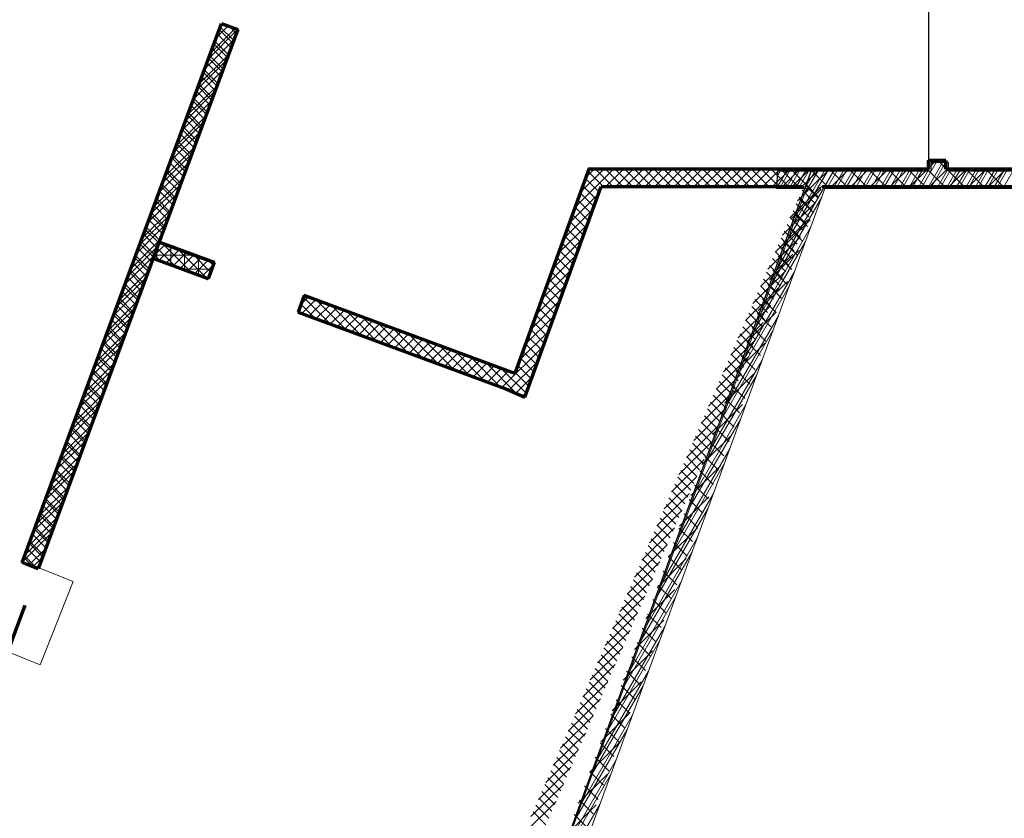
# Model space of a CAD drawing. Header units: millimetres. Extents: x 98667 to 994031, y -2704 to 533009.
# Tile 221 of 256: x 636880 to 648182, y 421951 to 431122. Entities that reach past the tile are written whole.
import ezdxf

# ---------------------------------------------------------------- set-up
doc = ezdxf.new("R2010")
doc.units = ezdxf.units.MM
for name, pattern in [('AP03000E0$0$HIDDEN', [9.525, 6.35, -3.175]), ('AP03000E0$0$HIDDENX2', [19.05, 12.7, -6.35]), ('sp00000g0$0$CENTER', [50.8, 31.75, -6.35, 6.35, -6.35])]:
    doc.linetypes.add(name, pattern=pattern)
doc.layers.add('0 COMMERCIAL RETAIL', color=7, linetype='Continuous', lineweight=0, true_color=0xff6bff)
doc.layers.add('0_LOUNGES', color=7, linetype='Continuous', true_color=0xfac800)
for name, color, linetype, lineweight in [('A-WALL-FNSH', 1, 'Continuous', 15), ('A-WALL-FULL', 6, 'Continuous', 70), ('A-WALL-PATT', 5, 'Continuous', 15), ('AP03000E0$0$A-FLOR-EDGE', 1, 'AP03000E0$0$HIDDENX2', 15), ('AP03000E0$0$A-WALL-FNSH', 1, 'Continuous', 15)]:
    doc.layers.add(name, color=color, linetype=linetype, lineweight=lineweight)
for name, color, linetype in [('A-WALL-PATT-50', 5, 'Continuous'), ('EX WALLS', 20, 'Continuous'), ('sp00000g0$0$S-GRID', 1, 'sp00000g0$0$CENTER')]:
    doc.layers.add(name, color=color, linetype=linetype)
doc.layers.add('AP03000E0$0$A-Slab Edge Guide', color=55, linetype='Continuous', lineweight=15, plot=False)

msp = doc.modelspace()

# ---------------------------------------------------------------- linework, layer by layer
at = {"color": 251}
msp.add_line((645571, 429182, 0), (645582, 429382, 0), dxfattribs=at)
msp.add_line((645571, 429182, 0), (645582, 429382, 0), dxfattribs=at)
at = {"layer": '0 COMMERCIAL RETAIL', "color": 251}
for p, q in [((642044, 418023, 0), (646123, 429182, 0)), ((646123, 429182, 0), (649299, 429182, 0))]:
    msp.add_line(p, q, dxfattribs=at)
at = {"layer": '0_LOUNGES', "color": 251, "extrusion": (-9.9569e-08, 8.03241e-09, 1)}
for p, q in [((647314, 429402, 0), (647314, 432161, 0)), ((641855, 418112, 0), (645974, 429402, 0)), ((645974, 429402, 0), (647314, 429402, 0))]:
    msp.add_line(p, q, dxfattribs=at)
msp.add_arc((459025, 494954, 0), 179716, 329.50357, 357.20966, dxfattribs=at)
at = {"layer": 'A-WALL-FNSH', "color": 251, "linetype": 'ByBlock'}
for p, q in [((647312, 429506), (647297, 429506)), ((647297, 429422), (647297, 429506)), ((647527, 429506), (647527, 429421)), ((642555, 427077), (643404, 429421)), ((643404, 429421), (647297, 429422)), ((647527, 429421), (650187, 429421)), ((638486, 428583), (639119, 428348)), ((639039, 428133), (638423, 428360)), ((639113, 428334), (639119, 428348)), ((639039, 428133), (639044, 428147)), ((640145, 427953), (640150, 427967)), ((640150, 427967), (642555, 427077)), ((640076, 427765), (640071, 427751)), ((642475, 426862), (640071, 427751)), ((637120, 424821), (637495, 424672)), ((637495, 424672), (637114, 423714)), ((637114, 423714), (636755, 423857))]:
    msp.add_line(p, q, dxfattribs=at)
at = {"layer": 'A-WALL-FULL', "color": 251}
for p, q in [((636907, 424889), (639196, 431078)), ((639196, 431078), (639383, 431009)), ((639383, 431009), (637092, 424815)), ((647512, 429506), (647312, 429506)), ((647312, 429506), (647312, 429406)), ((647512, 429406), (647512, 429506)), ((643414, 429406), (642564, 427058)), ((647312, 429406), (643414, 429406)), ((650198, 429406), (647512, 429406)), ((642677, 426788), (643555, 429206)), ((643555, 429206), (645878, 429206)), ((646091, 429206), (650198, 429206)), ((638411, 428381), (638481, 428568)), ((638481, 428568), (639113, 428334)), ((639044, 428147), (638411, 428381)), ((639113, 428334), (639044, 428147)), ((640145, 427953), (640076, 427765)), ((642564, 427058), (640145, 427953)), ((640076, 427765), (642462, 426883)), ((642462, 426883), (642677, 426788)), ((637092, 424815), (636907, 424889)), ((636938, 424394, 0), (636667, 423663, 0))]:
    msp.add_line(p, q, dxfattribs=at)
at = {"layer": 'A-WALL-FULL', "color": 251, "linetype": 'ByBlock'}
for p, q in [((638411, 428381), (638481, 428568)), ((638481, 428568), (639113, 428334)), ((639044, 428147), (638411, 428381)), ((639113, 428334), (639044, 428147))]:
    msp.add_line(p, q, dxfattribs=at)
at = {"layer": 'A-WALL-PATT', "color": 251, "linetype": 'Continuous'}
for p, q in [((639218, 431070), (639178, 431030)), ((639382, 431009), (639046, 430674)), ((639326, 430853), (639170, 431009)), ((639265, 430689), (639109, 430845)), ((639253, 430656), (638914, 430318)), ((639205, 430525), (639049, 430681)), ((639144, 430361), (638988, 430517)), ((639121, 430300), (638783, 429961)), ((639083, 430198), (638928, 430353)), ((639023, 430034), (638867, 430189)), ((638989, 429944), (638651, 429605)), ((638962, 429870), (638806, 430025)), ((638901, 429706), (638746, 429862)), ((638841, 429542), (638685, 429698)), ((638858, 429587), (638519, 429249)), ((638780, 429378), (638625, 429534)), ((647312, 429418), (647400, 429506)), ((647512, 429415), (647421, 429506)), ((638720, 429214), (638564, 429370)), ((643254, 428965), (643698, 429406)), ((643381, 429315), (643473, 429406)), ((643690, 429206), (643491, 429406)), ((643914, 429206), (643715, 429406)), ((643722, 429206), (643923, 429406)), ((644137, 429206), (643939, 429406)), ((643947, 429206), (644148, 429406)), ((644361, 429206), (644162, 429406)), ((644172, 429206), (644373, 429406)), ((644585, 429206), (644386, 429406)), ((644397, 429206), (644598, 429406)), ((644809, 429206), (644610, 429406)), ((644622, 429206), (644823, 429406)), ((645033, 429206), (644834, 429406)), ((644847, 429206), (645048, 429406)), ((645257, 429206), (645058, 429406)), ((645072, 429206), (645274, 429406)), ((645481, 429206), (645282, 429406)), ((645298, 429206), (645499, 429406)), ((645705, 429206), (645506, 429406)), ((645523, 429206), (645724, 429406)), ((645929, 429206), (645730, 429406)), ((645748, 429206), (645949, 429406)), ((646152, 429206), (645954, 429406)), ((645973, 429206), (646174, 429406)), ((646376, 429206), (646177, 429406)), ((646198, 429206), (646399, 429406)), ((646600, 429206), (646401, 429406)), ((646423, 429206), (646624, 429406)), ((646824, 429206), (646625, 429406)), ((646648, 429206), (646849, 429406)), ((647048, 429206), (646849, 429406)), ((646873, 429206), (647075, 429406)), ((647272, 429206), (647073, 429406)), ((647099, 429206), (647300, 429406)), ((647496, 429206), (647297, 429406)), ((647324, 429206), (647525, 429406)), ((647720, 429206), (647521, 429406)), ((647549, 429206), (647750, 429406)), ((647944, 429206), (647745, 429406)), ((647774, 429206), (647975, 429406)), ((648168, 429206), (647969, 429406)), ((647999, 429206), (648200, 429406)), ((643531, 429140), (643375, 429298)), ((638726, 429231), (638387, 428893)), ((638659, 429050), (638503, 429206)), ((645745, 428842), (646081, 429177)), ((645874, 429195), (645885, 429206)), ((646043, 429075), (645912, 429206)), ((638598, 428887), (638443, 429042)), ((643471, 428975), (643315, 429133)), ((645983, 428910), (645827, 429066)), ((643128, 428615), (643461, 428947)), ((643412, 428810), (643255, 428968)), ((638594, 428875), (638256, 428536)), ((638538, 428723), (638382, 428878)), ((645616, 428488), (645952, 428824)), ((645923, 428746), (645767, 428902)), ((638477, 428559), (638322, 428714)), ((643352, 428646), (643195, 428803)), ((645863, 428581), (645707, 428737)), ((643001, 428265), (643334, 428597)), ((643292, 428481), (643136, 428638)), ((638462, 428518), (638124, 428180)), ((638416, 428395), (638261, 428550)), ((638455, 428365), (638456, 428501)), ((638614, 428306), (638615, 428519)), ((643232, 428316), (643076, 428473)), ((645487, 428135), (645823, 428470)), ((645803, 428417), (645647, 428573)), ((638356, 428231), (638200, 428387)), ((638891, 428417), (638425, 428418)), ((638773, 428247), (638773, 428460)), ((638931, 428189), (638932, 428402)), ((645743, 428252), (645587, 428408)), ((639085, 428258), (638742, 428258)), ((639090, 428271), (639090, 428343)), ((642874, 427916), (643206, 428246)), ((643172, 428151), (643016, 428308)), ((645683, 428088), (645527, 428244)), ((638330, 428162), (637992, 427824)), ((638295, 428067), (638140, 428223)), ((643112, 427986), (642956, 428143)), ((638235, 427903), (638079, 428059)), ((645358, 427781), (645693, 428116)), ((645623, 427923), (645467, 428080)), ((640107, 427851), (640192, 427935)), ((640622, 427563), (640287, 427900)), ((643052, 427821), (642897, 427978)), ((645563, 427759), (645407, 427915)), ((638198, 427806), (637861, 427468)), ((638174, 427739), (638018, 427895)), ((640268, 427694), (640109, 427854)), ((640200, 427719), (640357, 427875)), ((640364, 427658), (640521, 427814)), ((642747, 427566), (643079, 427896)), ((642992, 427656), (642837, 427813)), ((638113, 427575), (637958, 427731)), ((640528, 427598), (640685, 427753)), ((640976, 427432), (640641, 427769)), ((640692, 427537), (640849, 427692)), ((645229, 427427), (645564, 427763)), ((645503, 427595), (645347, 427751)), ((638053, 427412), (637897, 427567)), ((640857, 427476), (641013, 427632)), ((641331, 427301), (640995, 427638)), ((641021, 427416), (641177, 427571)), ((642932, 427491), (642777, 427647)), ((645443, 427430), (645287, 427586)), ((638067, 427449), (637729, 427111)), ((641185, 427355), (641341, 427510)), ((641685, 427170), (641349, 427507)), ((641349, 427294), (641505, 427450)), ((642621, 427216), (642952, 427545)), ((642872, 427326), (642717, 427482)), ((637992, 427248), (637837, 427403)), ((641513, 427233), (641669, 427389)), ((642039, 427039), (641703, 427376)), ((645100, 427074), (645435, 427409)), ((645383, 427266), (645227, 427422)), ((637931, 427084), (637776, 427239)), ((641677, 427173), (641833, 427328)), ((641841, 427112), (641997, 427268)), ((642393, 426908), (642058, 427245)), ((642812, 427162), (642657, 427317)), ((645323, 427101), (645167, 427257)), ((642005, 427051), (642162, 427207)), ((642169, 426991), (642326, 427146)), ((642693, 426832), (642412, 427114)), ((642496, 426868), (642824, 427194)), ((642753, 426997), (642598, 427152)), ((637935, 427093), (637597, 426755)), ((637871, 426920), (637715, 427075)), ((642333, 426930), (642490, 427085)), ((644971, 426720), (645306, 427055)), ((645263, 426937), (645107, 427093)), ((637810, 426756), (637655, 426911)), ((645203, 426772), (645047, 426928)), ((642652, 426799), (642697, 426844)), ((637803, 426737), (637465, 426399)), ((637750, 426592), (637594, 426748)), ((644841, 426366), (645177, 426702)), ((645143, 426608), (644987, 426764)), ((637689, 426428), (637534, 426584)), ((645083, 426443), (644927, 426599)), ((645023, 426279), (644866, 426435)), ((637671, 426380), (637334, 426043)), ((637628, 426264), (637473, 426420)), ((644712, 426013), (645048, 426348)), ((637568, 426101), (637412, 426256)), ((644962, 426114), (644806, 426271)), ((637507, 425937), (637352, 426092)), ((644902, 425950), (644746, 426106)), ((637539, 426024), (637202, 425686)), ((644583, 425659), (644919, 425995)), ((637446, 425773), (637291, 425928)), ((644842, 425786), (644686, 425942)), ((637386, 425609), (637231, 425764)), ((644782, 425621), (644626, 425777)), ((637408, 425668), (637070, 425330)), ((644454, 425305), (644790, 425641)), ((637325, 425445), (637170, 425600)), ((644722, 425457), (644566, 425613)), ((637265, 425281), (637109, 425436)), ((644662, 425292), (644506, 425448)), ((637276, 425311), (636938, 424974)), ((637204, 425117), (637049, 425272)), ((644325, 424952), (644660, 425287)), ((644602, 425128), (644446, 425284)), ((637143, 424953), (636988, 425109)), ((644542, 424963), (644386, 425119)), ((637033, 424839), (636928, 424945)), ((637144, 424955), (637029, 424840)), ((644196, 424598), (644531, 424934)), ((644482, 424799), (644326, 424955)), ((644422, 424634), (644266, 424790)), ((644362, 424470), (644206, 424626)), ((644067, 424245), (644402, 424580)), ((644302, 424305), (644146, 424462)), ((644242, 424141), (644086, 424297)), ((643938, 423891), (644273, 424226)), ((644182, 423977), (644026, 424133)), ((644122, 423812), (643966, 423968)), ((643808, 423537), (644144, 423873)), ((644062, 423648), (643906, 423804)), ((644002, 423483), (643846, 423639)), ((643679, 423184), (644015, 423519)), ((643942, 423319), (643786, 423475)), ((643882, 423154), (643726, 423310)), ((643550, 422830), (643886, 423165)), ((643821, 422990), (643665, 423146)), ((643761, 422825), (643605, 422981)), ((643701, 422661), (643545, 422817)), ((643421, 422476), (643756, 422812)), ((643641, 422496), (643485, 422652)), ((643581, 422332), (643425, 422488)), ((643292, 422123), (643627, 422458)), ((643521, 422168), (643365, 422324)), ((643461, 422003), (643305, 422159)), ((643163, 421769), (643498, 422105)), ((643401, 421839), (643245, 421995))]:
    msp.add_line(p, q, dxfattribs=at)
at = {"layer": 'A-WALL-PATT', "color": 251, "linetype": 'Continuous', "lineweight": 20}
for p, q in [((647299, 429182, 0), (647472, 429482, 0)), ((647299, 429182, 0), (647472, 429482, 0)), ((647335, 429182, 0), (647508, 429482, 0)), ((647335, 429182, 0), (647508, 429482, 0)), ((647343, 429447, 0), (647364, 429482, 0)), ((647343, 429384, 0), (647400, 429482, 0)), ((647343, 429447, 0), (647364, 429482, 0)), ((647343, 429384, 0), (647400, 429482, 0)), ((645569, 428249, 0), (646223, 429382, 0)), ((645569, 428249, 0), (646223, 429382, 0)), ((645571, 429191, 0), (645682, 429382, 0)), ((645571, 429191, 0), (645682, 429382, 0)), ((645579, 429330, 0), (645610, 429382, 0)), ((645579, 429330, 0), (645610, 429382, 0)), ((645603, 429182, 0), (645718, 429382, 0)), ((645603, 429182, 0), (645718, 429382, 0)), ((645675, 429182, 0), (645790, 429382, 0)), ((645675, 429182, 0), (645790, 429382, 0)), ((645693, 428589, 0), (646151, 429382, 0)), ((645693, 428589, 0), (646151, 429382, 0)), ((645711, 429182, 0), (645826, 429382, 0)), ((645711, 429182, 0), (645826, 429382, 0)), ((645755, 428759, 0), (646115, 429382, 0)), ((645755, 428759, 0), (646115, 429382, 0)), ((645783, 429182, 0), (645899, 429382, 0)), ((645783, 429182, 0), (645899, 429382, 0)), ((645819, 429182, 0), (645935, 429382, 0)), ((645819, 429182, 0), (645935, 429382, 0)), ((645879, 429099, 0), (646043, 429382, 0)), ((645879, 429099, 0), (646043, 429382, 0)), ((645891, 429182, 0), (646007, 429382, 0)), ((645891, 429182, 0), (646007, 429382, 0)), ((646144, 429182, 0), (646259, 429382, 0)), ((646144, 429182, 0), (646259, 429382, 0)), ((646216, 429182, 0), (646332, 429382, 0)), ((646216, 429182, 0), (646332, 429382, 0)), ((646252, 429182, 0), (646368, 429382, 0)), ((646252, 429182, 0), (646368, 429382, 0)), ((646324, 429182, 0), (646440, 429382, 0)), ((646324, 429182, 0), (646440, 429382, 0)), ((646360, 429182, 0), (646476, 429382, 0)), ((646360, 429182, 0), (646476, 429382, 0)), ((646433, 429182, 0), (646548, 429382, 0)), ((646433, 429182, 0), (646548, 429382, 0)), ((646469, 429182, 0), (646584, 429382, 0)), ((646469, 429182, 0), (646584, 429382, 0)), ((646541, 429182, 0), (646656, 429382, 0)), ((646541, 429182, 0), (646656, 429382, 0)), ((646577, 429182, 0), (646692, 429382, 0)), ((646577, 429182, 0), (646692, 429382, 0)), ((646649, 429182, 0), (646765, 429382, 0)), ((646649, 429182, 0), (646765, 429382, 0)), ((646685, 429182, 0), (646801, 429382, 0)), ((646685, 429182, 0), (646801, 429382, 0)), ((646757, 429182, 0), (646873, 429382, 0)), ((646757, 429182, 0), (646873, 429382, 0)), ((646793, 429182, 0), (646909, 429382, 0)), ((646793, 429182, 0), (646909, 429382, 0)), ((646866, 429182, 0), (646981, 429382, 0)), ((646866, 429182, 0), (646981, 429382, 0)), ((646902, 429182, 0), (647017, 429382, 0)), ((646902, 429182, 0), (647017, 429382, 0)), ((646974, 429182, 0), (647089, 429382, 0)), ((646974, 429182, 0), (647089, 429382, 0)), ((647010, 429182, 0), (647125, 429382, 0)), ((647010, 429182, 0), (647125, 429382, 0)), ((647082, 429182, 0), (647198, 429382, 0)), ((647082, 429182, 0), (647198, 429382, 0)), ((647118, 429182, 0), (647234, 429382, 0)), ((647118, 429182, 0), (647234, 429382, 0)), ((647190, 429182, 0), (647306, 429382, 0)), ((647190, 429182, 0), (647306, 429382, 0)), ((647226, 429182, 0), (647342, 429382, 0)), ((647226, 429182, 0), (647342, 429382, 0)), ((647407, 429182, 0), (647543, 429418, 0)), ((647407, 429182, 0), (647543, 429418, 0)), ((647443, 429182, 0), (647558, 429382, 0)), ((647443, 429182, 0), (647558, 429382, 0)), ((647515, 429182, 0), (647631, 429382, 0)), ((647515, 429182, 0), (647631, 429382, 0)), ((647551, 429182, 0), (647667, 429382, 0)), ((647551, 429182, 0), (647667, 429382, 0)), ((647623, 429182, 0), (647739, 429382, 0)), ((647623, 429182, 0), (647739, 429382, 0)), ((647659, 429182, 0), (647775, 429382, 0)), ((647659, 429182, 0), (647775, 429382, 0)), ((647732, 429182, 0), (647847, 429382, 0)), ((647732, 429182, 0), (647847, 429382, 0)), ((647768, 429182, 0), (647883, 429382, 0)), ((647768, 429182, 0), (647883, 429382, 0)), ((647840, 429182, 0), (647955, 429382, 0)), ((647840, 429182, 0), (647955, 429382, 0)), ((647876, 429182, 0), (647991, 429382, 0)), ((647876, 429182, 0), (647991, 429382, 0)), ((647948, 429182, 0), (648064, 429382, 0)), ((647948, 429182, 0), (648064, 429382, 0)), ((647984, 429182, 0), (648100, 429382, 0)), ((647984, 429182, 0), (648100, 429382, 0)), ((648056, 429182, 0), (648172, 429382, 0)), ((648056, 429182, 0), (648172, 429382, 0)), ((648092, 429182, 0), (648208, 429382, 0)), ((648092, 429182, 0), (648208, 429382, 0)), ((648165, 429182, 0), (648280, 429382, 0)), ((648165, 429182, 0), (648280, 429382, 0)), ((645506, 428079, 0), (646086, 429083, 0)), ((645506, 428079, 0), (646086, 429083, 0)), ((645382, 427739, 0), (645962, 428743, 0)), ((645382, 427739, 0), (645962, 428743, 0)), ((645320, 427569, 0), (645900, 428573, 0)), ((645320, 427569, 0), (645900, 428573, 0)), ((645196, 427229, 0), (645776, 428233, 0)), ((645196, 427229, 0), (645776, 428233, 0)), ((645134, 427059, 0), (645713, 428063, 0)), ((645134, 427059, 0), (645713, 428063, 0)), ((645009, 426719, 0), (645589, 427723, 0)), ((645009, 426719, 0), (645589, 427723, 0)), ((644947, 426549, 0), (645527, 427552, 0)), ((644947, 426549, 0), (645527, 427552, 0)), ((644823, 426209, 0), (645403, 427212, 0)), ((644823, 426209, 0), (645403, 427212, 0)), ((644761, 426039, 0), (645341, 427042, 0)), ((644761, 426039, 0), (645341, 427042, 0)), ((644636, 425699, 0), (645216, 426702, 0)), ((644636, 425699, 0), (645216, 426702, 0)), ((644574, 425529, 0), (645154, 426532, 0)), ((644574, 425529, 0), (645154, 426532, 0)), ((644450, 425189, 0), (645030, 426192, 0)), ((644450, 425189, 0), (645030, 426192, 0)), ((644388, 425019, 0), (644968, 426022, 0)), ((644388, 425019, 0), (644968, 426022, 0)), ((644264, 424679, 0), (644843, 425682, 0)), ((644264, 424679, 0), (644843, 425682, 0)), ((644201, 424509, 0), (644781, 425512, 0)), ((644201, 424509, 0), (644781, 425512, 0)), ((644077, 424168, 0), (644657, 425172, 0)), ((644077, 424168, 0), (644657, 425172, 0)), ((644015, 423998, 0), (644595, 425002, 0)), ((644015, 423998, 0), (644595, 425002, 0)), ((643891, 423658, 0), (644470, 424662, 0)), ((643891, 423658, 0), (644470, 424662, 0)), ((643829, 423488, 0), (644408, 424492, 0)), ((643829, 423488, 0), (644408, 424492, 0)), ((643704, 423148, 0), (644284, 424152, 0)), ((643704, 423148, 0), (644284, 424152, 0)), ((643642, 422978, 0), (644222, 423982, 0)), ((643642, 422978, 0), (644222, 423982, 0)), ((643518, 422638, 0), (644098, 423642, 0)), ((643518, 422638, 0), (644098, 423642, 0)), ((643456, 422468, 0), (644035, 423472, 0)), ((643456, 422468, 0), (644035, 423472, 0)), ((643331, 422128, 0), (643911, 423132, 0)), ((643331, 422128, 0), (643911, 423132, 0)), ((643269, 421958, 0), (643849, 422962, 0)), ((643269, 421958, 0), (643849, 422962, 0)), ((643145, 421618, 0), (643725, 422621, 0)), ((643145, 421618, 0), (643725, 422621, 0)), ((643083, 421448, 0), (643663, 422451, 0)), ((643083, 421448, 0), (643663, 422451, 0)), ((642959, 421108, 0), (643538, 422111, 0)), ((642959, 421108, 0), (643538, 422111, 0))]:
    msp.add_line(p, q, dxfattribs=at)
at = {"layer": 'A-WALL-PATT', "color": 251, "lineweight": 0}
for p, q in [((642044, 418023, 0), (646123, 429182, 0)), ((642044, 418023, 0), (646123, 429182, 0)), ((646123, 429182, 0), (647690, 429182, 0)), ((646123, 429182, 0), (647690, 429182, 0))]:
    msp.add_line(p, q, dxfattribs=at)
at = {"layer": 'A-WALL-PATT-50', "color": 251, "linetype": 'Continuous'}
for p, q in [((639069, 430736), (639354, 431020)), ((639135, 430913), (639272, 431050)), ((639306, 430800), (639151, 430956)), ((639337, 430882), (639181, 431038)), ((639367, 430964), (639287, 431044)), ((639004, 430559), (639341, 430895)), ((639276, 430718), (639120, 430874)), ((639245, 430636), (639090, 430792)), ((638938, 430382), (639276, 430718)), ((639185, 430472), (639029, 430628)), ((639215, 430554), (639060, 430710)), ((638873, 430205), (639210, 430541)), ((639154, 430390), (638999, 430546)), ((639124, 430308), (638969, 430464)), ((638807, 430028), (639145, 430364)), ((639063, 430143), (638908, 430300)), ((639094, 430226), (638938, 430382)), ((638742, 429851), (639079, 430187)), ((639033, 430061), (638878, 430218)), ((638972, 429897), (638817, 430054)), ((639003, 429979), (638847, 430136)), ((638676, 429674), (639014, 430009)), ((638942, 429815), (638786, 429972)), ((638611, 429497), (638948, 429832)), ((638912, 429733), (638756, 429890)), ((638851, 429569), (638695, 429725)), ((638881, 429651), (638726, 429808)), ((638545, 429320), (638883, 429655)), ((638821, 429487), (638665, 429643)), ((638790, 429405), (638635, 429561)), ((647300, 429406), (647400, 429506)), ((647521, 429406), (647421, 429506)), ((638480, 429143), (638817, 429478)), ((638729, 429241), (638574, 429397)), ((638760, 429323), (638604, 429479)), ((643254, 428965), (643698, 429406)), ((643318, 429140), (643585, 429406)), ((643381, 429315), (643473, 429406)), ((643578, 429206), (643405, 429380)), ((643690, 429206), (643491, 429406)), ((643802, 429206), (643603, 429406)), ((643609, 429206), (643810, 429406)), ((643914, 429206), (643715, 429406)), ((643722, 429206), (643923, 429406)), ((644026, 429206), (643827, 429406)), ((643834, 429206), (644035, 429406)), ((644137, 429206), (643939, 429406)), ((643947, 429206), (644148, 429406)), ((644249, 429206), (644051, 429406)), ((644059, 429206), (644260, 429406)), ((644361, 429206), (644162, 429406)), ((644172, 429206), (644373, 429406)), ((644473, 429206), (644274, 429406)), ((644284, 429206), (644486, 429406)), ((644585, 429206), (644386, 429406)), ((644397, 429206), (644598, 429406)), ((644697, 429206), (644498, 429406)), ((644510, 429206), (644711, 429406)), ((644809, 429206), (644610, 429406)), ((644622, 429206), (644823, 429406)), ((644921, 429206), (644722, 429406)), ((644735, 429206), (644936, 429406)), ((645033, 429206), (644834, 429406)), ((644847, 429206), (645048, 429406)), ((645145, 429206), (644946, 429406)), ((644960, 429206), (645161, 429406)), ((645257, 429206), (645058, 429406)), ((645072, 429206), (645274, 429406)), ((645369, 429206), (645170, 429406)), ((645185, 429206), (645386, 429406)), ((645481, 429206), (645282, 429406)), ((645298, 429206), (645499, 429406)), ((645593, 429206), (645394, 429406)), ((645410, 429206), (645611, 429406)), ((645705, 429206), (645506, 429406)), ((645523, 429206), (645724, 429406)), ((645817, 429206), (645618, 429406)), ((645635, 429206), (645836, 429406)), ((645748, 429206), (645949, 429406)), ((645860, 429206), (646061, 429406)), ((638414, 428966), (638752, 429301)), ((638699, 429159), (638544, 429315)), ((643531, 429140), (643375, 429298)), ((638638, 428995), (638483, 429151)), ((638669, 429077), (638513, 429233)), ((643501, 429058), (643345, 429215)), ((645722, 428845), (646085, 429206)), ((645807, 429041), (645973, 429206)), ((646008, 429014), (645860, 429163)), ((646042, 429092), (645929, 429206)), ((646076, 429171), (646041, 429206)), ((638349, 428789), (638686, 429124)), ((638608, 428913), (638453, 429069)), ((643191, 428790), (643525, 429122)), ((643442, 428893), (643285, 429050)), ((643471, 428975), (643315, 429133)), ((645974, 428935), (645826, 429084)), ((638284, 428612), (638621, 428947)), ((638578, 428831), (638422, 428987)), ((643128, 428615), (643461, 428947)), ((643412, 428810), (643255, 428968)), ((645637, 428648), (646011, 429020)), ((645906, 428778), (645758, 428928)), ((645940, 428857), (645792, 429006)), ((638517, 428667), (638362, 428823)), ((638547, 428749), (638392, 428905)), ((643382, 428728), (643225, 428885)), ((645552, 428452), (645926, 428824)), ((645872, 428700), (645724, 428849)), ((638218, 428435), (638555, 428770)), ((638487, 428585), (638331, 428741)), ((643064, 428440), (643398, 428772)), ((643322, 428563), (643166, 428720)), ((643352, 428646), (643195, 428803)), ((645805, 428543), (645656, 428692)), ((645839, 428621), (645690, 428771)), ((638153, 428257), (638490, 428593)), ((638456, 428503), (638301, 428659)), ((643001, 428265), (643334, 428597)), ((643292, 428481), (643136, 428638)), ((645467, 428256), (645841, 428627)), ((645771, 428464), (645622, 428614)), ((638396, 428339), (638240, 428495)), ((638426, 428421), (638271, 428577)), ((638424, 428415), (638551, 428542)), ((638674, 428284), (638456, 428503)), ((638477, 428356), (638634, 428512)), ((638851, 428218), (638516, 428555)), ((638559, 428326), (638716, 428482)), ((639028, 428153), (638693, 428490)), ((643232, 428316), (643076, 428473)), ((643262, 428398), (643106, 428555)), ((645737, 428386), (645588, 428535)), ((638087, 428080), (638424, 428416)), ((638365, 428256), (638210, 428413)), ((638497, 428349), (638426, 428421)), ((638641, 428296), (638798, 428451)), ((638723, 428265), (638880, 428421)), ((638805, 428235), (638962, 428390)), ((639072, 428221), (638870, 428424)), ((638887, 428205), (639044, 428360)), ((639102, 428304), (639047, 428359)), ((642938, 428090), (643270, 428421)), ((643202, 428233), (643046, 428390)), ((645382, 428059), (645756, 428431)), ((645669, 428229), (645520, 428378)), ((645703, 428308), (645554, 428457)), ((638022, 427903), (638359, 428238)), ((638305, 428092), (638149, 428249)), ((638335, 428174), (638180, 428331)), ((638970, 428174), (639104, 428308)), ((642874, 427916), (643206, 428246)), ((643172, 428151), (643016, 428308)), ((645635, 428151), (645487, 428300)), ((638274, 428010), (638119, 428166)), ((643112, 427986), (642956, 428143)), ((643142, 428068), (642986, 428225)), ((645297, 427863), (645671, 428234)), ((645567, 427994), (645419, 428143)), ((645601, 428072), (645453, 428222)), ((637956, 427726), (638293, 428061)), ((638244, 427928), (638089, 428084)), ((642811, 427741), (643143, 428071)), ((643082, 427904), (642926, 428060)), ((645212, 427666), (645586, 428038)), ((645533, 427915), (645385, 428065)), ((638183, 427764), (638028, 427920)), ((638214, 427846), (638058, 428002)), ((640107, 427851), (640192, 427935)), ((640118, 427749), (640274, 427905)), ((640445, 427629), (640139, 427936)), ((640622, 427563), (640287, 427900)), ((643052, 427821), (642897, 427978)), ((645465, 427758), (645317, 427908)), ((645499, 427837), (645351, 427986)), ((637891, 427549), (638228, 427884)), ((638153, 427682), (637998, 427838)), ((640268, 427694), (640109, 427854)), ((640200, 427719), (640357, 427875)), ((640282, 427689), (640439, 427844)), ((640364, 427658), (640521, 427814)), ((640799, 427497), (640464, 427835)), ((642747, 427566), (643079, 427896)), ((642992, 427656), (642837, 427813)), ((643022, 427739), (642867, 427895)), ((645128, 427470), (645501, 427841)), ((645431, 427680), (645283, 427829)), ((637825, 427372), (638162, 427707)), ((638092, 427518), (637937, 427674)), ((638122, 427600), (637967, 427756)), ((640091, 427760), (640078, 427772)), ((640446, 427628), (640603, 427783)), ((640528, 427598), (640685, 427753)), ((640610, 427567), (640767, 427723)), ((640976, 427432), (640641, 427769)), ((640692, 427537), (640849, 427692)), ((641153, 427366), (640818, 427704)), ((642684, 427391), (643015, 427720)), ((642962, 427574), (642807, 427730)), ((645397, 427602), (645249, 427751)), ((638062, 427436), (637907, 427592)), ((640775, 427507), (640931, 427662)), ((640857, 427476), (641013, 427632)), ((640939, 427446), (641095, 427601)), ((641331, 427301), (640995, 427638)), ((641021, 427416), (641177, 427571)), ((641508, 427235), (641172, 427573)), ((642902, 427409), (642747, 427565)), ((642932, 427491), (642777, 427647)), ((645043, 427273), (645416, 427645)), ((645330, 427445), (645181, 427594)), ((645364, 427523), (645215, 427672)), ((637760, 427195), (638097, 427530)), ((638031, 427354), (637876, 427510)), ((641103, 427385), (641259, 427541)), ((641185, 427355), (641341, 427510)), ((641267, 427325), (641423, 427480)), ((641685, 427170), (641349, 427507)), ((641349, 427294), (641505, 427450)), ((642621, 427216), (642952, 427545)), ((642872, 427326), (642717, 427482)), ((644958, 427077), (645331, 427449)), ((645296, 427366), (645147, 427515)), ((637694, 427018), (638031, 427353)), ((637971, 427190), (637815, 427346)), ((638001, 427272), (637846, 427428)), ((641431, 427264), (641587, 427419)), ((641513, 427233), (641669, 427389)), ((641862, 427104), (641526, 427442)), ((641595, 427203), (641751, 427359)), ((642039, 427039), (641703, 427376)), ((642415, 426900), (642888, 427370)), ((642842, 427244), (642687, 427400)), ((645228, 427209), (645079, 427359)), ((645262, 427288), (645113, 427437)), ((637940, 427108), (637785, 427264)), ((641677, 427173), (641833, 427328)), ((641759, 427142), (641915, 427298)), ((641841, 427112), (641997, 427268)), ((642216, 426973), (641881, 427311)), ((641923, 427082), (642079, 427237)), ((642393, 426908), (642058, 427245)), ((642783, 427079), (642628, 427235)), ((642812, 427162), (642657, 427317)), ((644873, 426881), (645246, 427252)), ((645194, 427131), (645045, 427280)), ((637629, 426841), (637966, 427176)), ((637910, 427026), (637755, 427182)), ((642005, 427051), (642162, 427207)), ((642087, 427021), (642244, 427176)), ((642169, 426991), (642326, 427146)), ((642583, 426829), (642235, 427180)), ((642251, 426960), (642408, 427116)), ((642693, 426832), (642412, 427114)), ((642496, 426868), (642824, 427194)), ((642753, 426997), (642598, 427152)), ((645126, 426974), (644978, 427123)), ((645160, 427052), (645012, 427202)), ((637563, 426664), (637900, 426999)), ((637849, 426862), (637694, 427018)), ((637880, 426944), (637724, 427100)), ((642333, 426930), (642490, 427085)), ((642723, 426914), (642568, 427070)), ((642574, 426833), (642761, 427019)), ((644788, 426684), (645161, 427056)), ((645092, 426896), (644944, 427045)), ((637819, 426780), (637664, 426936)), ((645024, 426739), (644876, 426888)), ((645058, 426817), (644910, 426966)), ((637498, 426487), (637834, 426822)), ((637758, 426616), (637603, 426772)), ((637789, 426698), (637633, 426854)), ((642652, 426799), (642697, 426844)), ((644703, 426488), (645076, 426859)), ((644990, 426660), (644842, 426809)), ((637728, 426534), (637573, 426690)), ((644618, 426291), (644991, 426663)), ((644956, 426582), (644808, 426731)), ((637432, 426310), (637769, 426645)), ((637698, 426451), (637542, 426607)), ((644889, 426425), (644740, 426574)), ((644922, 426503), (644774, 426652)), ((637367, 426133), (637703, 426467)), ((637637, 426287), (637482, 426443)), ((637667, 426369), (637512, 426525)), ((644533, 426095), (644906, 426466)), ((644855, 426346), (644706, 426496)), ((637606, 426205), (637451, 426361)), ((644787, 426190), (644638, 426339)), ((644821, 426268), (644672, 426417)), ((637301, 425956), (637638, 426290)), ((637576, 426123), (637421, 426279)), ((644448, 425899), (644821, 426270)), ((644753, 426111), (644604, 426260)), ((637236, 425779), (637572, 426113)), ((637515, 425959), (637360, 426115)), ((637546, 426041), (637391, 426197)), ((644685, 425954), (644537, 426103)), ((644719, 426033), (644571, 426182)), ((637485, 425877), (637330, 426033)), ((644363, 425702), (644737, 426073)), ((644651, 425876), (644503, 426025)), ((637170, 425601), (637507, 425936)), ((637424, 425713), (637269, 425869)), ((637455, 425795), (637300, 425951)), ((644278, 425506), (644652, 425877)), ((644583, 425719), (644435, 425868)), ((644617, 425797), (644469, 425946)), ((637105, 425424), (637441, 425759)), ((637394, 425631), (637239, 425787)), ((644549, 425640), (644401, 425790)), ((637364, 425549), (637209, 425705)), ((644193, 425309), (644567, 425681)), ((644515, 425562), (644367, 425711)), ((637039, 425247), (637376, 425582)), ((637303, 425385), (637148, 425541)), ((637333, 425467), (637178, 425623)), ((644447, 425405), (644299, 425554)), ((644481, 425483), (644333, 425633)), ((637273, 425303), (637118, 425459)), ((644108, 425113), (644482, 425484)), ((644413, 425327), (644265, 425476)), ((636974, 425070), (637310, 425405)), ((637242, 425221), (637087, 425377)), ((644346, 425170), (644197, 425319)), ((644380, 425248), (644231, 425397)), ((636908, 424893), (637245, 425228)), ((637182, 425057), (637027, 425213)), ((637212, 425139), (637057, 425295)), ((644023, 424917), (644397, 425288)), ((644312, 425091), (644163, 425240)), ((637151, 424975), (636996, 425131)), ((643938, 424720), (644312, 425091)), ((644244, 424934), (644096, 425083)), ((644278, 425013), (644130, 425162)), ((637081, 424820), (636936, 424966)), ((637121, 424893), (636966, 425048)), ((636985, 424858), (637179, 425051)), ((644210, 424856), (644062, 425005)), ((637066, 424826), (637114, 424874)), ((643854, 424524), (644227, 424895)), ((644142, 424699), (643994, 424848)), ((644176, 424777), (644028, 424927)), ((644108, 424621), (643960, 424770)), ((643769, 424327), (644142, 424698)), ((644074, 424542), (643926, 424691)), ((644006, 424385), (643858, 424534)), ((644040, 424464), (643892, 424613)), ((643684, 424131), (644057, 424502)), ((643972, 424307), (643824, 424456)), ((643599, 423934), (643972, 424306)), ((643905, 424150), (643756, 424299)), ((643938, 424228), (643790, 424377)), ((643871, 424071), (643722, 424220)), ((643514, 423738), (643887, 424109)), ((643803, 423915), (643655, 424064)), ((643837, 423993), (643688, 424142)), ((643769, 423836), (643621, 423985)), ((643429, 423542), (643802, 423913)), ((643735, 423758), (643587, 423907)), ((643667, 423601), (643519, 423750)), ((643701, 423679), (643553, 423828)), ((643344, 423345), (643717, 423716)), ((643633, 423522), (643485, 423671)), ((643259, 423149), (643632, 423520)), ((643565, 423365), (643417, 423514)), ((643599, 423444), (643451, 423593)), ((643531, 423287), (643383, 423436)), ((643174, 422952), (643547, 423323)), ((643463, 423130), (643315, 423279)), ((643497, 423209), (643349, 423358)), ((643430, 423052), (643281, 423201)), ((643089, 422756), (643462, 423127)), ((643362, 422895), (643214, 423044)), ((643396, 422973), (643247, 423122)), ((643004, 422560), (643377, 422930)), ((643328, 422816), (643180, 422965)), ((643294, 422738), (643146, 422887)), ((642919, 422363), (643292, 422734)), ((643226, 422581), (643078, 422730)), ((643260, 422659), (643112, 422808)), ((643192, 422502), (643044, 422651)), ((642834, 422167), (643207, 422538)), ((643124, 422346), (642976, 422495)), ((643158, 422424), (643010, 422573)), ((643090, 422267), (642942, 422416)), ((642749, 421970), (643122, 422341)), ((643022, 422110), (642874, 422259)), ((643056, 422189), (642908, 422338)), ((642664, 421774), (643037, 422145)), ((642988, 422032), (642840, 422181)), ((642921, 421875), (642773, 422024)), ((642955, 421953), (642806, 422102))]:
    msp.add_line(p, q, dxfattribs=at)
at = {"layer": 'AP03000E0$0$A-FLOR-EDGE', "color": 251, "linetype": 'AP03000E0$0$HIDDEN'}
msp.add_arc((459073, 495000), 179716, 311, 11.47253, dxfattribs=at)
at = {"layer": 'AP03000E0$0$A-Slab Edge Guide', "color": 251, "linetype": 'AP03000E0$0$HIDDEN'}
msp.add_arc((459073, 495000), 180466, 311, 11.42421, dxfattribs=at)
at = {"layer": 'AP03000E0$0$A-WALL-FNSH', "color": 251, "linetype": 'AP03000E0$0$HIDDEN'}
for radius, end in [(179861, 11.46315), (179866, 11.46283)]:
    msp.add_arc((459073, 495000), radius, 311, end, dxfattribs=at)
at = {"layer": 'EX WALLS', "color": 251, "lineweight": 0}
for p, q in [((647543, 429482, 0), (647343, 429482, 0)), ((647343, 429482, 0), (647343, 429382, 0)), ((647543, 429482, 0), (647343, 429482, 0)), ((647343, 429482, 0), (647343, 429382, 0)), ((647543, 429382, 0), (647543, 429482, 0)), ((647543, 429382, 0), (647543, 429482, 0)), ((645983, 429382, 0), (645582, 429382, 0)), ((647343, 429382, 0), (645582, 429382, 0)), ((645983, 429382, 0), (645582, 429382, 0)), ((647343, 429382, 0), (645582, 429382, 0)), ((647543, 429382, 0), (647667, 429382, 0)), ((647543, 429382, 0), (647667, 429382, 0)), ((647690, 429382, 0), (647543, 429382, 0)), ((647690, 429382, 0), (647543, 429382, 0)), ((650229, 429381, 0), (647690, 429382, 0)), ((650229, 429381, 0), (647690, 429382, 0)), ((647933, 429382, 0), (648146, 429382, 0)), ((647933, 429382, 0), (648146, 429382, 0)), ((642044, 418023, 0), (646123, 429182, 0)), ((642044, 418023, 0), (646123, 429182, 0)), ((645571, 429182, 0), (645910, 429182, 0)), ((645571, 429182, 0), (645910, 429182, 0)), ((645571, 429182, 0), (645910, 429182, 0)), ((645571, 429182, 0), (645910, 429182, 0)), ((646123, 429182, 0), (647690, 429182, 0)), ((646123, 429182, 0), (647690, 429182, 0)), ((650229, 429181, 0), (647690, 429182, 0)), ((650229, 429181, 0), (647690, 429182, 0))]:
    msp.add_line(p, q, dxfattribs=at)
at = {"layer": 'EX WALLS', "color": 251, "lineweight": 20}
msp.add_line((641859, 418101, 0), (645910, 429182, 0), dxfattribs=at)
msp.add_line((641859, 418101, 0), (645910, 429182, 0), dxfattribs=at)
at = {"layer": 'sp00000g0$0$S-GRID', "color": 251}
msp.add_arc((459073, 495000), 180466, 310.99999, 11.42421, dxfattribs=at)

doc.saveas('drawing.dxf')
